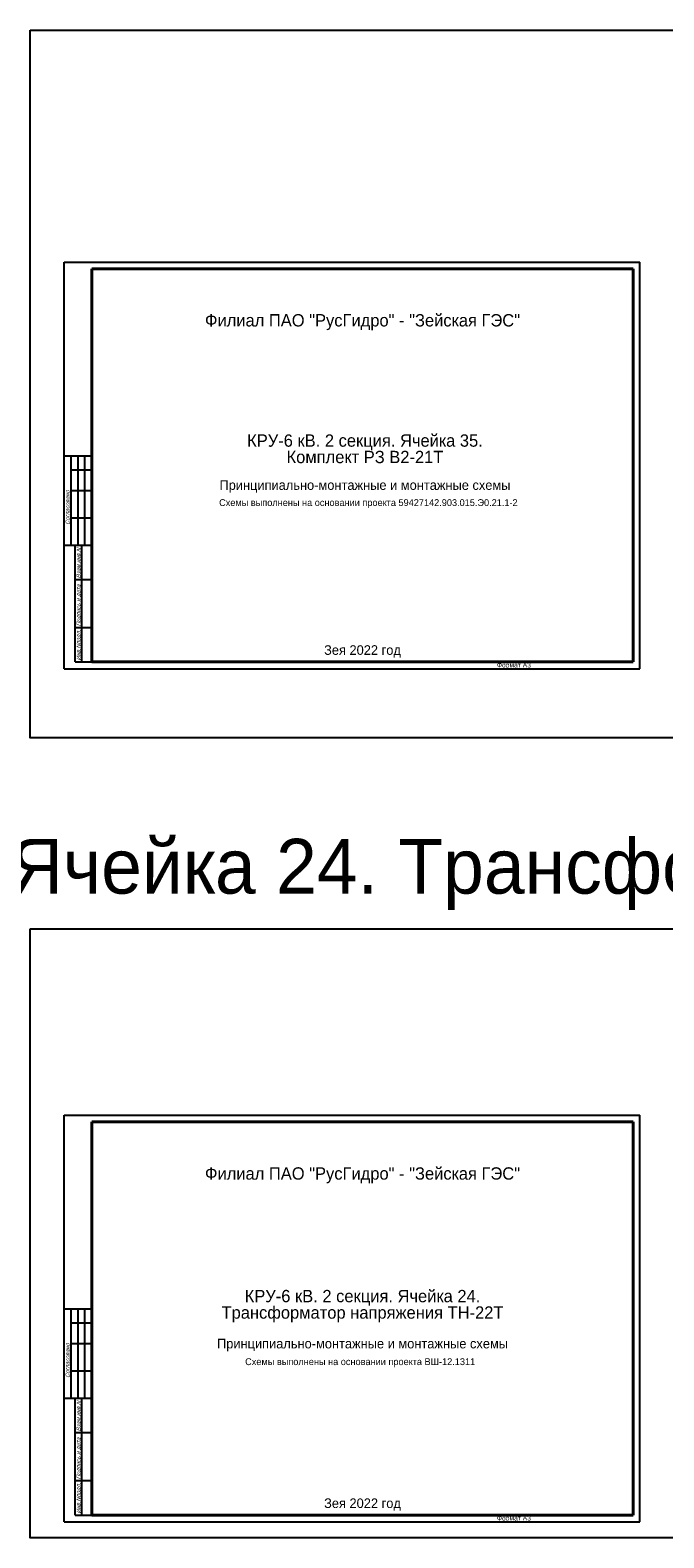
# Model space of a CAD drawing. Header units: millimetres. Extents: x 4897 to 12009, y -3017 to 2708.
# Tile 5 of 86: x 5136 to 5599, y -1296 to -195. Entities that reach past the tile are written whole.
import ezdxf

# ---------------------------------------------------------------- set-up
doc = ezdxf.new("R2010")
doc.units = ezdxf.units.MM
doc.layers.add('основная 0.5', color=7, linetype='Continuous', lineweight=50)
doc.styles.add('SIMPLEX', font='txt', dxfattribs={"height": 5})
doc.styles.get("Standard").update_dxf_attribs({"font": 'arial.ttf'})

msp = doc.modelspace()

# ---------------------------------------------------------------- linework, layer by layer
for p, q in [((5161, -661.2), (5161, -364.2)), ((5161, -364.2), (5581.1, -364.2)), ((5161, -661.2), (5161, -364.2)), ((5581.1, -661.2), (5581.1, -364.2)), ((5581.1, -661.2), (5581.1, -364.2)), ((5181, -506), (5161, -506)), ((5166, -571), (5166, -506)), ((5171, -571), (5171, -506)), ((5176, -571), (5176, -506)), ((5166, -516), (5181, -516)), ((5166, -531), (5181, -531)), ((5166, -551), (5181, -551)), ((5161, -571), (5181, -571)), ((5169, -656.2), (5169, -571)), ((5173.9, -656.2), (5173.9, -571)), ((5169, -596), (5181, -596)), ((5169, -631), (5181, -631)), ((5169, -656.2), (5181, -656.2)), ((5161, -661.2), (5581.1, -661.2)), ((5161, -1284), (5161, -987)), ((5161, -987), (5581.1, -987)), ((5161, -1284), (5161, -987)), ((5581.1, -1284), (5581.1, -987)), ((5581.1, -1284), (5581.1, -987)), ((5181, -1128.8), (5161, -1128.8)), ((5166, -1193.8), (5166, -1128.8)), ((5171, -1193.8), (5171, -1128.8)), ((5176, -1193.8), (5176, -1128.8)), ((5166, -1138.8), (5181, -1138.8)), ((5166, -1153.8), (5181, -1153.8)), ((5166, -1173.8), (5181, -1173.8)), ((5161, -1193.8), (5181, -1193.8)), ((5169, -1279), (5169, -1193.8)), ((5173.9, -1279), (5173.9, -1193.8)), ((5169, -1218.8), (5181, -1218.8)), ((5169, -1253.8), (5181, -1253.8)), ((5161, -1284), (5581.1, -1284)), ((5169, -1279), (5181, -1279))]:
    msp.add_line(p, q)
at = {"lineweight": 40}
for p, q in [((5181, -369.2), (5576.1, -369.2)), ((5576.1, -369.2), (5576.1, -656.2)), ((5181, -656.2), (5576.1, -656.2)), ((5181, -992), (5576.1, -992)), ((5576.1, -992), (5576.1, -1279)), ((5181, -1279), (5576.1, -1279))]:
    msp.add_line(p, q, dxfattribs=at)
at = {"linetype": 'Continuous', "lineweight": 40}
for p, q in [((5181, -369.2), (5181, -656.2)), ((5181, -992), (5181, -1279))]:
    msp.add_line(p, q, dxfattribs=at)
at = {"linetype": 'Continuous'}
for p, q in [((5181, -515.1), (5181, -535.1)), ((5181, -555.1), (5181, -575.1)), ((5181, -1138), (5181, -1158)), ((5181, -1178), (5181, -1198))]:
    msp.add_line(p, q, dxfattribs=at)
at = {"color": 9, "true_color": 0xd19cc7}
msp.add_lwpolyline([(5136.1, -194.9), (9658.7, -194.9), (9658.7, -711.6), (5136.1, -711.6)], close=True, dxfattribs=at)
at = {"color": 2}
msp.add_lwpolyline([(5136.1, -851.1), (7742.6, -851.1), (7742.6, -1295.7), (5136.1, -1295.7)], close=True, dxfattribs=at)
at = {"layer": 'основная 0.5', "lineweight": 40}
for p, q in [((5576.1, -656.2), (5576.1, -601.2)), ((5391.1, -656.2), (5576.1, -656.2)), ((5576.1, -1279), (5576.1, -1224)), ((5391.1, -1279), (5576.1, -1279))]:
    msp.add_line(p, q, dxfattribs=at)

# ---------------------------------------------------------------- texts
at = {"linetype": 'Continuous', "oblique": 20}
for s, p in [('Согласовано', (5164.9, -556.2)), ('Взам.инв.N', (5172.9, -595.2)), ('Подпись и дата', (5172.9, -630.2)), ('Инв.Nподл.', (5172.9, -655.2)), ('Согласовано', (5164.9, -1179)), ('Взам.инв.N', (5172.9, -1218)), ('Подпись и дата', (5172.9, -1253)), ('Инв.Nподл.', (5172.9, -1278))]:
    msp.add_text(s, height=3, rotation=90, dxfattribs=at).set_placement(p)
at = {"lineweight": 35, "attachment_point": 5, "line_spacing_factor": 0.8, "style": 'SIMPLEX'}
for s, insert, char_height, width in [('Филиал ПАО "РусГидро" - "Зейская ГЭС"', (5378.6, -408.1), 9, 395.094), ('КРУ-6 кВ. 2 секция. Ячейка 35.\\P\\pt243;Комплект РЗ В2-21Т', (5380.4, -500.6), 9, 395.094), ('Принципиально-монтажные и монтажные схемы', (5380.4, -528.1), 7, 395.094), ('\\pi-15,l20,t20;Схемы выполнены на основании проекта 59427142.903.015.Э0.21.1-2', (5380.4, -540.6), 5, 395.094), ('Зея 2022 год', (5378.6, -648.5), 7, 395.094), ('\\P{\\H16x;Ячейка 24. Трансформатор  напряжения ТН-22Т}', (5727.7, -809.7), 2.5, 1267.907), ('Филиал ПАО "РусГидро" - "Зейская ГЭС"', (5378.6, -1031), 9, 395.094), ('КРУ-6 кВ. 2 секция. Ячейка 24.\\PТрансформатор напряжения ТН-22Т', (5378.6, -1126.5), 9, 395.094), ('Принципиально-монтажные и монтажные схемы', (5378.6, -1154.9), 7, 395.094), ('\\pi-15,l20,t20;Схемы выполнены на основании проекта ВШ-12.1311', (5374.4, -1167.8), 5, 395.094), ('Зея 2022 год', (5378.6, -1271.4), 7, 395.094)]:
    msp.add_mtext(s, dxfattribs=dict(at, insert=insert, char_height=char_height, width=width))
at = {"lineweight": 30, "char_height": 3.5, "attachment_point": 1}
for insert in [(5476.7, -656.7), (5476.7, -1279.5)]:
    msp.add_mtext_dynamic_manual_height_columns('Формат А3', width=45.854, gutter_width=12.5, heights=[0], dxfattribs=dict(at, insert=insert))

doc.saveas('drawing.dxf')
